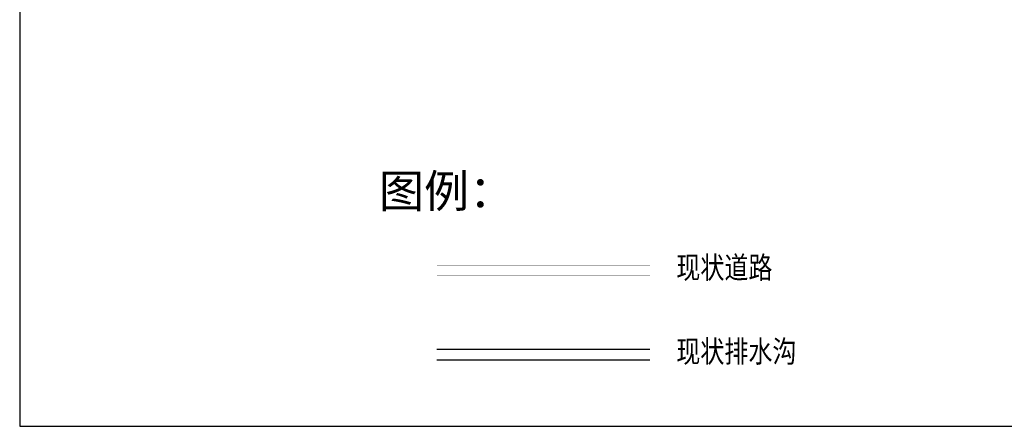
# Model space of a CAD drawing. Extents: x 456755 to 458049, y 3845626 to 3853218.
# Tile 58 of 80: x 456777 to 457224, y 3851538 to 3851723. Entities that reach past the tile are written whole.
import ezdxf

# ---------------------------------------------------------------- set-up
doc = ezdxf.new("R2010")
doc.units = 0
doc.linetypes.add('X3', pattern=[5, 4, -1])
doc.layers.get('0').update_dxf_attribs({"linetype": 'CONTINUOUS'})
doc.layers.add('DLSS', color=4, linetype='CONTINUOUS')
doc.layers.add('SXSS', color=5, linetype='CONTINUOUS')
doc.styles.add('仿宋体', font='仿宋_GB2312.ttf', dxfattribs={"width": 0.8})
doc.linetypes.add('8352', pattern='A,1.5,[145,AAA.SHX,S=1,R=0,X=0,Y=1],1.5,-1,3,-1', length=8)

msp = doc.modelspace()

# ---------------------------------------------------------------- linework, layer by layer
at = {"linetype": 'Continuous', "elevation": 75.5}
msp.add_lwpolyline([(456777.03, 3851538.06), (457965.03, 3851538.06), (457965.03, 3853218.06), (456777.03, 3853218.06)], close=True, dxfattribs=at)
at = {"layer": 'DLSS', "linetype": 'Continuous', "const_width": 0.2}
msp.add_lwpolyline([(456966.3, 3851611.07), (457062.96, 3851611.07)], dxfattribs=at)
at = {"layer": 'DLSS', "linetype": 'X3', "const_width": 0.2}
msp.add_lwpolyline([(456966.3, 3851606.37), (457062.96, 3851606.37)], dxfattribs=at)
at = {"layer": 'SXSS', "linetype": '8352'}
for points in [[(457062.96, 3851572.99), (456966.3, 3851572.99)], [(456966.3, 3851568.28), (457062.96, 3851568.28)]]:
    msp.add_lwpolyline(points, dxfattribs=at)

# ---------------------------------------------------------------- texts
at = {"layer": 'DLSS', "color": 7, "linetype": 'X3', "style": '仿宋体'}
msp.add_text('图例：', height=15, dxfattribs=at).set_placement((456940.01, 3851637.3))
at = {"layer": 'DLSS', "linetype": 'X3', "style": '仿宋体', "width": 0.8}
msp.add_text('现状道路', height=10, dxfattribs=at).set_placement((457074.92, 3851605.13))
at = {"layer": 'SXSS', "linetype": '8352', "style": '仿宋体', "width": 0.8}
msp.add_text('现状排水沟', height=10, dxfattribs=at).set_placement((457074.92, 3851567.05))

doc.saveas('drawing.dxf')
